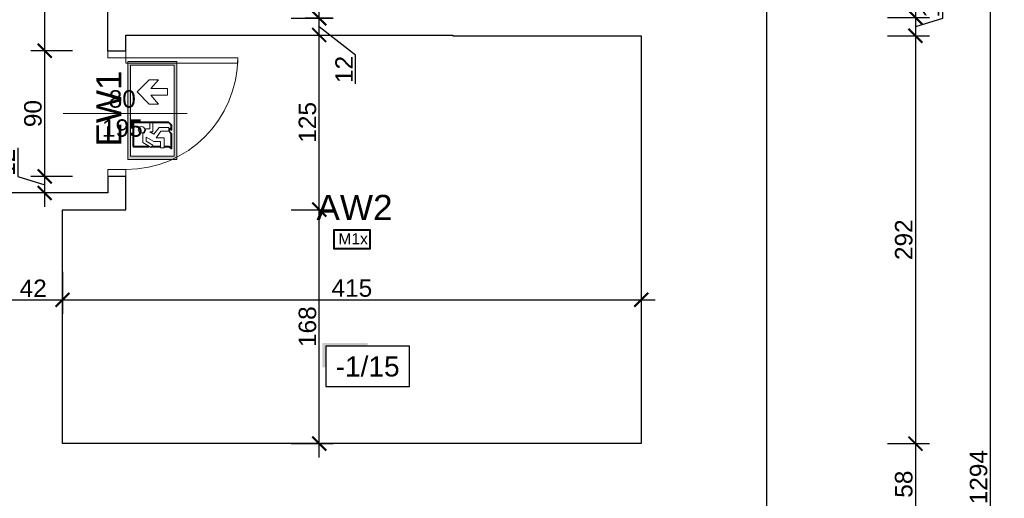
# Model space of a CAD drawing. Header units: millimetres. Extents: x 2709036 to 2756280, y 168165 to 192362.
# Tile 40 of 192: x 2711418 to 2712123, y 191333 to 191676. Entities that reach past the tile are written whole.
import ezdxf
from ezdxf.enums import TextEntityAlignment as Align

# ---------------------------------------------------------------- set-up
doc = ezdxf.new("R2010")
doc.units = ezdxf.units.MM
doc.header["$MEASUREMENT"] = 0
doc.layers.add('6 - OPISY', color=7, linetype='Continuous')
doc.layers.add('Oświetlenie awaryjne', color=1, linetype='Continuous')
for name, color, linetype, lineweight in [('__MAZ_OPIS_STOLARKA', 7, 'Continuous', 0), ('__MAZ_STOLARKA DRZWIOWA ISTN', 7, 'Continuous', 9), ('__MAZ_WYMIARY', 7, 'Continuous', 9), ('__MAZ_ŚCIANY ISTNIEJĄCE', 7, 'Continuous', 30), ('Oświetlenie ewakuacyjne', 3, 'Continuous', 20)]:
    doc.layers.add(name, color=color, linetype=linetype, lineweight=lineweight)
doc.styles.add('Arial', font='arial.ttf')
doc.styles.add('Dimensions', font='arial.ttf')
doc.styles.add('Malanow_1_100', font='isocpeur.ttf')
doc.styles.get("Standard").update_dxf_attribs({"font": 'arial.ttf'})
doc.styles.add('styl1', font='arial.ttf')
doc.dimstyles.new('100', dxfattribs={"dimtxt": 10, "dimasz": 10, "dimexe": 18, "dimexo": 15, "dimgap": 9, "dimtad": 1, "dimdec": 1, "dimrnd": 0.5, "dimdsep": 46, "dimtxsty": 'Dimensions', "dimblk": 'ARCHTICK', "dimcen": 9, "dimdle": 10, "dimadec": 1, "dimazin": 2, "dimtfac": 1, "dimtdec": 4, "dimtofl": 0, "dimtmove": 2, "dimatfit": 3, "dimfxl": 1, "dimtolj": 1, "dimtzin": 0, "dimarcsym": 0})

# ---------------------------------------------------------------- blocks, each defined once
blk = doc.blocks.new('*U9')
at = {"ltscale": 10}
blk.add_hatch(color=256, dxfattribs=at).paths.add_polyline_path([(0, 26), (-25, 26), (-27, 26), (-27, 11.46), (-25, 11.46), (-25, 24), (0, 24)])
blk.add_lwpolyline([(-25, 0), (25, 0), (25, 24), (-25, 24)], close=True, dxfattribs=at)
at = {"layer": '6 - OPISY'}
for tag, p in [('NRPOM', (0, 6)), ('WYSPOM', (3.39, -15.66))]:
    blk.add_attdef(tag, text='', height=12, dxfattribs=at).set_placement(p, align=Align.CENTER)
blk = doc.blocks.new('_ArchTick')
at = {"color": 0, "linetype": 'ByBlock', "const_width": 0.15}
blk.add_lwpolyline([(-0.5, -0.5), (0.5, 0.5)], dxfattribs=at)
blk = doc.blocks.new('*D811')
at = {"layer": '__MAZ_WYMIARY', "color": 0, "lineweight": -2}
for p, q in [((2712059.4, 191915.08), (2712059.4, 191667.08)), ((2712039.4, 191905.08), (2712069.4, 191905.08)), ((2712039.4, 191677.08), (2712069.4, 191677.08))]:
    blk.add_line(p, q, dxfattribs=at)
at = {"layer": 'Defpoints', "color": 0, "lineweight": 30}
for p in [(2711863, 191905.08), (2711863, 191677.08), (2712059.4, 191677.08)]:
    blk.add_point(p, dxfattribs=at)
at = {"layer": '__MAZ_WYMIARY', "color": 0, "lineweight": -2, "xscale": 10, "yscale": 10, "zscale": 10}
for p, rotation in [((2712059.4, 191905.08), 90), ((2712059.4, 191677.08), 270)]:
    blk.add_blockref('_ArchTick', p, dxfattribs=dict(at, rotation=rotation))
at = {"layer": '__MAZ_WYMIARY', "color": 0, "lineweight": 5, "insert": (2712051.02, 191791.08), "char_height": 12.5, "attachment_point": 5, "rotation": 90, "style": 'Arial'}
blk.add_mtext('\\A1;228', dxfattribs=at)
blk = doc.blocks.new('*D812')
at = {"layer": '__MAZ_WYMIARY', "color": 0, "lineweight": -2}
for p, q in [((2712078.79, 191697.12), (2712078.79, 191676.39)), ((2712059.4, 191687.08), (2712059.4, 191654.08)), ((2712039.4, 191677.08), (2712069.4, 191677.08)), ((2712078.79, 191676.39), (2712059.4, 191670.58)), ((2712039.4, 191664.08), (2712069.4, 191664.08))]:
    blk.add_line(p, q, dxfattribs=at)
at = {"layer": 'Defpoints', "color": 0, "lineweight": 30}
for p in [(2711863, 191677.08), (2711863, 191664.08), (2712059.4, 191664.08)]:
    blk.add_point(p, dxfattribs=at)
at = {"layer": '__MAZ_WYMIARY', "color": 0, "lineweight": -2, "xscale": 10, "yscale": 10, "zscale": 10}
for p, rotation in [((2712059.4, 191677.08), 90), ((2712059.4, 191664.08), 270)]:
    blk.add_blockref('_ArchTick', p, dxfattribs=dict(at, rotation=rotation))
at = {"layer": '__MAZ_WYMIARY', "color": 0, "lineweight": 5, "insert": (2712070.4, 191686.76), "char_height": 12.5, "attachment_point": 5, "rotation": 90, "style": 'Arial'}
blk.add_mtext('\\A1;13', dxfattribs=at)
blk = doc.blocks.new('*D813')
at = {"layer": '__MAZ_WYMIARY', "color": 0, "lineweight": -2}
for p, q in [((2712059.4, 191674.08), (2712059.4, 191362.08)), ((2712039.4, 191664.08), (2712069.4, 191664.08)), ((2712039.4, 191372.08), (2712069.4, 191372.08))]:
    blk.add_line(p, q, dxfattribs=at)
at = {"layer": 'Defpoints', "color": 0, "lineweight": 30}
for p in [(2711863, 191664.08), (2711863, 191372.08), (2712059.4, 191372.08)]:
    blk.add_point(p, dxfattribs=at)
at = {"layer": '__MAZ_WYMIARY', "color": 0, "lineweight": -2, "xscale": 10, "yscale": 10, "zscale": 10}
for p, rotation in [((2712059.4, 191664.08), 90), ((2712059.4, 191372.08), 270)]:
    blk.add_blockref('_ArchTick', p, dxfattribs=dict(at, rotation=rotation))
at = {"layer": '__MAZ_WYMIARY', "color": 0, "lineweight": 5, "insert": (2712051.02, 191518.08), "char_height": 12.5, "attachment_point": 5, "rotation": 90, "style": 'Arial'}
blk.add_mtext('\\A1;292', dxfattribs=at)
blk = doc.blocks.new('*D814')
at = {"layer": '__MAZ_WYMIARY', "color": 0, "lineweight": -2}
for p, q in [((2712059.4, 191382.08), (2712059.4, 191304.08)), ((2712039.4, 191372.08), (2712069.4, 191372.08)), ((2712039.4, 191314.08), (2712069.4, 191314.08))]:
    blk.add_line(p, q, dxfattribs=at)
at = {"layer": 'Defpoints', "color": 0, "lineweight": 30}
for p in [(2711863, 191372.08), (2711889, 191314.08), (2712059.4, 191314.08)]:
    blk.add_point(p, dxfattribs=at)
at = {"layer": '__MAZ_WYMIARY', "color": 0, "lineweight": -2, "xscale": 10, "yscale": 10, "zscale": 10}
for p, rotation in [((2712059.4, 191372.08), 90), ((2712059.4, 191314.08), 270)]:
    blk.add_blockref('_ArchTick', p, dxfattribs=dict(at, rotation=rotation))
at = {"layer": '__MAZ_WYMIARY', "color": 0, "lineweight": 5, "insert": (2712051.02, 191343.08), "char_height": 12.5, "attachment_point": 5, "rotation": 90, "style": 'Arial'}
blk.add_mtext('\\A1;58', dxfattribs=at)
blk = doc.blocks.new('*D828')
at = {"layer": '__MAZ_WYMIARY', "color": 0, "lineweight": -2}
for p, q in [((2712112.99, 190691.08), (2712112.99, 192005.08)), ((2712092.99, 191995.08), (2712122.99, 191995.08)), ((2712092.99, 190701.08), (2712122.99, 190701.08))]:
    blk.add_line(p, q, dxfattribs=at)
at = {"layer": 'Defpoints', "color": 0, "lineweight": 30}
for p in [(2711953, 191995.08), (2712112.99, 191995.08), (2711953, 190701.08)]:
    blk.add_point(p, dxfattribs=at)
at = {"layer": '__MAZ_WYMIARY', "color": 0, "lineweight": -2, "xscale": 10, "yscale": 10, "zscale": 10}
for p, rotation in [((2712112.99, 191995.08), 90), ((2712112.99, 190701.08), 270)]:
    blk.add_blockref('_ArchTick', p, dxfattribs=dict(at, rotation=rotation))
at = {"layer": '__MAZ_WYMIARY', "color": 0, "lineweight": 5, "insert": (2712104.6, 191348.08), "char_height": 12.5, "attachment_point": 5, "rotation": 90, "style": 'Arial'}
blk.add_mtext('\\A1;1294', dxfattribs=at)
blk = doc.blocks.new('*D840')
at = {"layer": '__MAZ_WYMIARY', "color": 0, "lineweight": -2}
for p, q in [((2711632.39, 191362.08), (2711632.39, 191549.58)), ((2711612.39, 191539.58), (2711642.39, 191539.58)), ((2711612.39, 191372.08), (2711642.39, 191372.08))]:
    blk.add_line(p, q, dxfattribs=at)
at = {"layer": 'Defpoints', "color": 0, "lineweight": 30}
for p in [(2711448.56, 191539.58), (2711632.39, 191539.58), (2711448.56, 191372.08)]:
    blk.add_point(p, dxfattribs=at)
at = {"layer": '__MAZ_WYMIARY', "color": 0, "lineweight": -2, "xscale": 10, "yscale": 10, "zscale": 10}
for p, rotation in [((2711632.39, 191539.58), 90), ((2711632.39, 191372.08), 270)]:
    blk.add_blockref('_ArchTick', p, dxfattribs=dict(at, rotation=rotation))
at = {"layer": '__MAZ_WYMIARY', "color": 0, "lineweight": 5, "insert": (2711624.01, 191455.83), "char_height": 12.5, "attachment_point": 5, "rotation": 90, "style": 'Arial'}
blk.add_mtext('\\A1;168', dxfattribs=at)
blk = doc.blocks.new('*D841')
at = {"layer": '__MAZ_WYMIARY', "color": 0, "lineweight": -2}
for p, q in [((2711632.39, 191529.58), (2711632.39, 191674.58)), ((2711612.39, 191664.58), (2711642.39, 191664.58)), ((2711612.39, 191539.58), (2711642.39, 191539.58))]:
    blk.add_line(p, q, dxfattribs=at)
at = {"layer": 'Defpoints', "color": 0, "lineweight": 30}
for p in [(2711494, 191664.58), (2711632.39, 191664.58), (2711494, 191539.58)]:
    blk.add_point(p, dxfattribs=at)
at = {"layer": '__MAZ_WYMIARY', "color": 0, "lineweight": -2, "xscale": 10, "yscale": 10, "zscale": 10}
for p, rotation in [((2711632.39, 191664.58), 90), ((2711632.39, 191539.58), 270)]:
    blk.add_blockref('_ArchTick', p, dxfattribs=dict(at, rotation=rotation))
at = {"layer": '__MAZ_WYMIARY', "color": 0, "lineweight": 5, "insert": (2711624.01, 191602.08), "char_height": 12.5, "attachment_point": 5, "rotation": 90, "style": 'Arial'}
blk.add_mtext('\\A1;125', dxfattribs=at)
blk = doc.blocks.new('*D842')
at = {"layer": '__MAZ_WYMIARY', "color": 0, "lineweight": -2}
for p, q in [((2711632.39, 191654.58), (2711632.39, 191686.58)), ((2711612.39, 191676.58), (2711642.39, 191676.58)), ((2711658.45, 191650.28), (2711632.39, 191670.58)), ((2711612.39, 191664.58), (2711642.39, 191664.58)), ((2711658.45, 191629.68), (2711658.45, 191650.28))]:
    blk.add_line(p, q, dxfattribs=at)
at = {"layer": 'Defpoints', "color": 0, "lineweight": 30}
for p in [(2711494.06, 191676.58), (2711632.39, 191676.58), (2711494.06, 191664.58)]:
    blk.add_point(p, dxfattribs=at)
at = {"layer": '__MAZ_WYMIARY', "color": 0, "lineweight": -2, "xscale": 10, "yscale": 10, "zscale": 10}
for p, rotation in [((2711632.39, 191676.58), 90), ((2711632.39, 191664.58), 270)]:
    blk.add_blockref('_ArchTick', p, dxfattribs=dict(at, rotation=rotation))
at = {"layer": '__MAZ_WYMIARY', "color": 0, "lineweight": 5, "insert": (2711650.18, 191639.98), "char_height": 12.5, "attachment_point": 5, "rotation": 90, "style": 'Arial'}
blk.add_mtext('\\A1;12', dxfattribs=at)
blk = doc.blocks.new('*D843')
at = {"layer": '__MAZ_WYMIARY', "color": 0, "lineweight": -2}
for p, q in [((2711632.39, 191666.58), (2711632.39, 191713.25)), ((2711641.8, 191703.25), (2711622.39, 191703.25)), ((2711641.8, 191676.58), (2711622.39, 191676.58))]:
    blk.add_line(p, q, dxfattribs=at)
at = {"layer": 'Defpoints', "color": 0, "lineweight": 30}
for p in [(2711632.39, 191703.25), (2711656.8, 191703.25), (2711656.8, 191676.58)]:
    blk.add_point(p, dxfattribs=at)
at = {"layer": '__MAZ_WYMIARY', "color": 0, "lineweight": -2, "xscale": 10, "yscale": 10, "zscale": 10}
for p, rotation in [((2711632.39, 191703.25), 90), ((2711632.39, 191676.58), 270)]:
    blk.add_blockref('_ArchTick', p, dxfattribs=dict(at, rotation=rotation))
at = {"layer": '__MAZ_WYMIARY', "color": 0, "lineweight": 5, "insert": (2711624.12, 191689.91), "char_height": 12.5, "attachment_point": 5, "rotation": 90, "style": 'Arial'}
blk.add_mtext('\\A1;27', dxfattribs=at)
blk = doc.blocks.new('*D846')
at = {"layer": '__MAZ_WYMIARY', "color": 0, "lineweight": -2}
for p, q in [((2711406.56, 191494.52), (2711406.56, 191465.04)), ((2711448.56, 191494.52), (2711448.56, 191465.04)), ((2711396.56, 191475.04), (2711458.56, 191475.04))]:
    blk.add_line(p, q, dxfattribs=at)
at = {"layer": 'Defpoints', "color": 0, "lineweight": 30}
for p in [(2711406.56, 191509.52), (2711448.56, 191509.52), (2711448.56, 191475.04)]:
    blk.add_point(p, dxfattribs=at)
at = {"layer": '__MAZ_WYMIARY', "color": 0, "lineweight": -2, "xscale": 10, "yscale": 10, "zscale": 10, "rotation": 180}
blk.add_blockref('_ArchTick', (2711406.56, 191475.04), dxfattribs=at)
at = {"layer": '__MAZ_WYMIARY', "color": 0, "lineweight": -2, "xscale": 10, "yscale": 10, "zscale": 10}
blk.add_blockref('_ArchTick', (2711448.56, 191475.04), dxfattribs=at)
at = {"layer": '__MAZ_WYMIARY', "color": 0, "lineweight": 5, "insert": (2711427.56, 191483.32), "char_height": 12.5, "attachment_point": 5, "style": 'Arial'}
blk.add_mtext('\\A1;42', dxfattribs=at)
blk = doc.blocks.new('*D847')
at = {"layer": '__MAZ_WYMIARY', "color": 0, "lineweight": -2}
for p, q in [((2711448.56, 191495.04), (2711448.56, 191465.04)), ((2711863, 191495.04), (2711863, 191465.04)), ((2711438.56, 191475.04), (2711873, 191475.04))]:
    blk.add_line(p, q, dxfattribs=at)
at = {"layer": 'Defpoints', "color": 0, "lineweight": 30}
for p in [(2711448.56, 191539.58), (2711863, 191539.58), (2711863, 191475.04)]:
    blk.add_point(p, dxfattribs=at)
at = {"layer": '__MAZ_WYMIARY', "color": 0, "lineweight": -2, "xscale": 10, "yscale": 10, "zscale": 10, "rotation": 180}
blk.add_blockref('_ArchTick', (2711448.56, 191475.04), dxfattribs=at)
at = {"layer": '__MAZ_WYMIARY', "color": 0, "lineweight": -2, "xscale": 10, "yscale": 10, "zscale": 10}
blk.add_blockref('_ArchTick', (2711863, 191475.04), dxfattribs=at)
at = {"layer": '__MAZ_WYMIARY', "color": 0, "lineweight": 5, "insert": (2711655.78, 191483.42), "char_height": 12.5, "attachment_point": 5, "style": 'Arial'}
blk.add_mtext('\\A1;415', dxfattribs=at)
blk = doc.blocks.new('*D850')
at = {"layer": '__MAZ_WYMIARY', "color": 0, "lineweight": -2}
for p, q in [((2711389.82, 191541.58), (2711389.82, 191915.08)), ((2711409.82, 191905.08), (2711379.82, 191905.08)), ((2711409.82, 191551.58), (2711379.82, 191551.58))]:
    blk.add_line(p, q, dxfattribs=at)
at = {"layer": 'Defpoints', "color": 0, "lineweight": 30}
for p in [(2711389.82, 191905.08), (2711481, 191905.08), (2711481, 191551.58)]:
    blk.add_point(p, dxfattribs=at)
at = {"layer": '__MAZ_WYMIARY', "color": 0, "lineweight": -2, "xscale": 10, "yscale": 10, "zscale": 10}
for p, rotation in [((2711389.82, 191905.08), 90), ((2711389.82, 191551.58), 270)]:
    blk.add_blockref('_ArchTick', p, dxfattribs=dict(at, rotation=rotation))
at = {"layer": '__MAZ_WYMIARY', "color": 0, "lineweight": 5, "insert": (2711381.43, 191728.33), "char_height": 12.5, "attachment_point": 5, "rotation": 90, "style": 'Arial'}
blk.add_mtext('\\A1;354', dxfattribs=at)
blk = doc.blocks.new('*D851')
at = {"layer": '__MAZ_WYMIARY', "color": 0, "lineweight": -2}
for p, q in [((2711416.54, 191583.85), (2711416.54, 191563.25)), ((2711435.82, 191541.58), (2711435.82, 191573.36)), ((2711416.54, 191563.25), (2711435.82, 191557.47)), ((2711455.82, 191563.36), (2711425.82, 191563.36)), ((2711455.82, 191551.58), (2711425.82, 191551.58))]:
    blk.add_line(p, q, dxfattribs=at)
at = {"layer": 'Defpoints', "color": 0, "lineweight": 30}
for p in [(2711435.82, 191563.36), (2711481, 191563.36), (2711481, 191551.58)]:
    blk.add_point(p, dxfattribs=at)
at = {"layer": '__MAZ_WYMIARY', "color": 0, "lineweight": -2, "xscale": 10, "yscale": 10, "zscale": 10}
for p, rotation in [((2711435.82, 191563.36), 90), ((2711435.82, 191551.58), 270)]:
    blk.add_blockref('_ArchTick', p, dxfattribs=dict(at, rotation=rotation))
at = {"layer": '__MAZ_WYMIARY', "color": 0, "lineweight": 5, "insert": (2711408.26, 191573.55), "char_height": 12.5, "attachment_point": 5, "rotation": 90, "style": 'Arial'}
blk.add_mtext('\\A1;12', dxfattribs=at)
blk = doc.blocks.new('*D852')
at = {"layer": '__MAZ_WYMIARY', "color": 0, "lineweight": -2}
for p, q in [((2711435.82, 191553.36), (2711435.82, 191663.36)), ((2711455.82, 191653.36), (2711425.82, 191653.36)), ((2711455.82, 191563.36), (2711425.82, 191563.36))]:
    blk.add_line(p, q, dxfattribs=at)
at = {"layer": 'Defpoints', "color": 0, "lineweight": 30}
for p in [(2711435.82, 191653.36), (2711481, 191653.36), (2711481, 191563.36)]:
    blk.add_point(p, dxfattribs=at)
at = {"layer": '__MAZ_WYMIARY', "color": 0, "lineweight": -2, "xscale": 10, "yscale": 10, "zscale": 10}
for p, rotation in [((2711435.82, 191653.36), 90), ((2711435.82, 191563.36), 270)]:
    blk.add_blockref('_ArchTick', p, dxfattribs=dict(at, rotation=rotation))
at = {"layer": '__MAZ_WYMIARY', "color": 0, "lineweight": 5, "insert": (2711427.43, 191608.36), "char_height": 12.5, "attachment_point": 5, "rotation": 90, "style": 'Arial'}
blk.add_mtext('\\A1;90', dxfattribs=at)
blk = doc.blocks.new('*D853')
at = {"layer": '__MAZ_WYMIARY', "color": 0, "lineweight": -2}
for p, q in [((2711435.82, 191643.36), (2711435.82, 191846.84)), ((2711455.82, 191836.84), (2711425.82, 191836.84)), ((2711455.82, 191653.36), (2711425.82, 191653.36))]:
    blk.add_line(p, q, dxfattribs=at)
at = {"layer": 'Defpoints', "color": 0, "lineweight": 30}
for p in [(2711435.82, 191836.84), (2711480.94, 191836.84), (2711480.94, 191653.36)]:
    blk.add_point(p, dxfattribs=at)
at = {"layer": '__MAZ_WYMIARY', "color": 0, "lineweight": -2, "xscale": 10, "yscale": 10, "zscale": 10}
for p, rotation in [((2711435.82, 191836.84), 90), ((2711435.82, 191653.36), 270)]:
    blk.add_blockref('_ArchTick', p, dxfattribs=dict(at, rotation=rotation))
at = {"layer": '__MAZ_WYMIARY', "color": 0, "lineweight": 5, "insert": (2711427.43, 191745.1), "char_height": 12.5, "attachment_point": 5, "rotation": 90, "style": 'Arial'}
blk.add_mtext('\\A1;184', dxfattribs=at)
blk = doc.blocks.new('*U720')
at = {"layer": 'Oświetlenie awaryjne'}
h = blk.add_hatch(color=256, dxfattribs=at)
h.paths.add_polyline_path([(-13, 7), (13, 7), (13, -7), (-13, -7)])
h.paths.add_polyline_path([(-12.5, 6.5), (12.5, 6.5), (12.5, -6.5), (-12.5, -6.5)], flags=16)
at = {"layer": 'Oświetlenie awaryjne', "linetype": 'ByBlock'}
for p, q in [((-12.5, 6.5), (12.5, 6.5)), ((-12.5, -6.5), (-12.5, 6.5)), ((12.5, 6.5), (12.5, -6.5)), ((12.5, -6.5), (-12.5, -6.5))]:
    blk.add_line(p, q, dxfattribs=at)
blk.add_lwpolyline([(-13, 7), (13, 7), (13, -7), (-13, -7)], close=True, dxfattribs=at)
at = {"layer": 'Oświetlenie awaryjne', "attachment_point": 1, "style": 'Malanow_1_100'}
for s, insert, char_height in [('{\\fArial|b0|i0|c238|p34;AW2}', (-25.34, 31.85), 18), ('{\\fArial|b0|i0|c238|p34;M1x}', (-9.68, 4.41), 8)]:
    blk.add_mtext_dynamic_manual_height_columns(s, width=42.9792, gutter_width=669.53, heights=[0], dxfattribs=dict(at, insert=insert, char_height=char_height))
blk = doc.blocks.new('DG')
at = {"layer": 'Oświetlenie ewakuacyjne', "linetype": 'ByBlock'}
h = blk.add_hatch(color=256, dxfattribs=at)
h.paths.add_polyline_path([(-0.92, 34.23), (69.08, 34.23), (69.08, -0.77), (-0.92, -0.77)])
h.paths.add_polyline_path([(1.54, 32.26), (66.63, 32.26), (66.63, 1.21), (1.54, 1.21)], flags=16)
at = {"layer": 'Oświetlenie ewakuacyjne', "lineweight": 40}
for p, q in [((42.7, 30.38), (59.77, 30.38)), ((42.7, 4.82), (42.7, 30.38)), ((59.77, 30.38), (59.77, 18.95)), ((59.77, 17.11), (59.77, 10.93)), ((59.77, 8.22), (59.77, 4.82)), ((42.7, 4.82), (44.51, 3.02)), ((48.13, 3.02), (44.51, 3.02)), ((46.75, 4.39), (48.13, 3.02)), ((49.31, 4.39), (50.69, 3.02)), ((61.58, 3.02), (50.69, 3.02)), ((59.77, 4.82), (61.58, 3.02))]:
    blk.add_line(p, q, dxfattribs=at)
at = {"layer": 'Oświetlenie ewakuacyjne'}
for p, q in [((12.09, 19.05), (20.78, 27.53)), ((20.78, 27.53), (29.47, 19.05)), ((47.27, 21.68), (47.27, 18.64)), ((57, 23.48), (50.5, 23.49)), ((60.56, 17.65), (57, 23.48)), ((12.09, 12.28), (12.09, 19.05)), ((18.37, 17.8), (12.09, 12.28)), ((18.37, 5.81), (18.37, 17.8)), ((29.47, 12.28), (23.19, 17.8)), ((23.19, 17.8), (23.19, 5.81)), ((29.47, 19.05), (29.47, 12.28)), ((47.27, 18.64), (42.7, 18.64)), ((42.7, 18.64), (42.7, 16.29)), ((42.7, 16.29), (49.38, 16.28)), ((50.94, 15.55), (46.32, 11.89)), ((49.38, 16.28), (49.38, 18.44)), ((49.38, 18.44), (50.94, 15.55)), ((56.23, 15.6), (53.21, 21.11)), ((53.21, 21.11), (55.91, 21.11)), ((55.91, 21.11), (58.82, 16.48)), ((56.23, 10.93), (56.23, 15.6)), ((58.82, 16.48), (60.56, 17.65)), ((46.32, 11.89), (46.32, 4.82)), ((48.88, 10.54), (53.52, 13.99)), ((48.88, 4.82), (48.88, 10.54)), ((53.52, 13.99), (53.51, 8.22)), ((53.51, 8.22), (60.78, 8.22)), ((60.79, 10.93), (56.23, 10.93)), ((60.78, 8.22), (60.79, 10.93)), ((23.19, 5.81), (18.37, 5.81)), ((46.32, 4.82), (48.88, 4.82)), ((46.75, 4.39), (49.31, 4.39))]:
    blk.add_line(p, q, dxfattribs=at)
for points in [[(-0.92, 34.23), (69.08, 34.23), (69.08, -0.77), (-0.92, -0.77)], [(1.54, 32.26), (66.63, 32.26), (66.63, 1.21), (1.54, 1.21)]]:
    blk.add_lwpolyline(points, close=True, dxfattribs=at)
blk.add_circle((47.8, 24.52), 2.34, dxfattribs=at)
blk.add_arc((47.8, 24.52), 2.88, 259.40031, 339.13959, dxfattribs=at)
blk = doc.blocks.new('*U714')
at = {"layer": 'Oświetlenie ewakuacyjne', "color": 1, "linetype": 'ByBlock', "xscale": -1, "rotation": 359.9999999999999}
blk.add_blockref('DG', (69.08, 0.76), dxfattribs=at)
at = {"layer": 'Oświetlenie ewakuacyjne', "insert": (9.21, 57.69), "char_height": 18, "attachment_point": 1, "style": 'Malanow_1_100'}
blk.add_mtext_dynamic_manual_height_columns('{\\fArial|b0|i0|c238|p34;EW1}', width=42.9792, gutter_width=669.53, heights=[0], dxfattribs=at)

msp = doc.modelspace()

# ---------------------------------------------------------------- linework, layer by layer
at = {"layer": '__MAZ_OPIS_STOLARKA', "color": 252}
msp.add_lwpolyline([(2711449.05, 191608.36), (2711537.77, 191608.36)], dxfattribs=at)
at = {"layer": '__MAZ_STOLARKA DRZWIOWA ISTN', "color": 252, "linetype": 'Continuous'}
for points in [[(2711481, 191648.36), (2711481, 191653.36), (2711494, 191653.36), (2711494, 191648.36)], [(2711494, 191648.36), (2711494, 191644.36), (2711574, 191644.36), (2711574, 191648.36)], [(2711481, 191568.36), (2711481, 191563.36), (2711494, 191563.36), (2711494, 191568.36)]]:
    msp.add_lwpolyline(points, close=True, dxfattribs=at)
msp.add_arc((2711494, 191648.36), 80, 270, 0, dxfattribs=at)
at = {"layer": '__MAZ_ŚCIANY ISTNIEJĄCE', "color": 252, "ltscale": 15}
for p, q in [((2711953, 190701.08), (2711953, 191995.08)), ((2711481, 191653.36), (2711481, 191836.84)), ((2711494, 191653.36), (2711494, 191664.58)), ((2711494, 191664.58), (2711728, 191664.58)), ((2711728, 191664.58), (2711728, 191664.08)), ((2711728, 191664.08), (2711863, 191664.08)), ((2711863, 191664.08), (2711863, 191372.08)), ((2711481, 191653.36), (2711494, 191653.36)), ((2711494, 191563.36), (2711481, 191563.36)), ((2711481, 191563.36), (2711481, 191551.58)), ((2711494, 191539.58), (2711494, 191563.36)), ((2711481, 191551.58), (2711363.96, 191551.58)), ((2711448.56, 191539.58), (2711494, 191539.58)), ((2711448.56, 191372.08), (2711448.56, 191539.58)), ((2711863, 191372.08), (2711448.56, 191372.08))]:
    msp.add_line(p, q, dxfattribs=at)

# ---------------------------------------------------------------- block references
at = {"layer": '6 - OPISY', "color": 252, "xscale": 1.2, "yscale": 1.2, "zscale": 1.2}
msp.add_blockref('*U9', (2711667.06, 191412.96), dxfattribs=at).add_auto_attribs({'NRPOM': '-1/15'})
at = {"layer": 'Oświetlenie awaryjne', "linetype": 'ByBlock'}
msp.add_blockref('*U720', (2711655.78, 191518.33, 0), dxfattribs=at)
at = {"layer": 'Oświetlenie ewakuacyjne', "linetype": 'ByBlock', "rotation": 89.99999999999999}
msp.add_blockref('*U714', (2711530.38, 191575.55), dxfattribs=at)

# ---------------------------------------------------------------- texts
at = {"layer": '__MAZ_OPIS_STOLARKA', "color": 252, "insert": (2711491.35, 191608.36), "char_height": 12.5, "width": 38.3096, "attachment_point": 5, "style": 'styl1'}
msp.add_mtext('\\pxqc;80\\P195', dxfattribs=at)

# ---------------------------------------------------------------- dimensions: what is measured, and where the dimension line sits
at = {"layer": '__MAZ_WYMIARY', "color": 252, "lineweight": 5}
for base, p1, p2, picture, middle in [((2712112.99, 191995.08), (2711953, 190701.08), (2711953, 191995.08), '*D828', (2712104.6, 191348.08)), ((2711389.81945537, 191905.0778375), (2711480.99768303, 191551.5778375), (2711480.99768303, 191905.0778375), '*D850', (2711381.43302973, 191728.3278375)), ((2712059.4, 191677.08), (2711863, 191905.08), (2711863, 191677.08), '*D811', (2712051.02, 191791.08)), ((2711435.82, 191836.84), (2711480.94, 191653.36), (2711480.94, 191836.84), '*D853', (2711427.43, 191745.1)), ((2711632.39, 191703.25), (2711656.8, 191676.58), (2711656.8, 191703.25), '*D843', (2711624.12, 191689.91)), ((2712059.4, 191664.08), (2711863, 191677.08), (2711863, 191664.08), '*D812', (2712070.4, 191678.39)), ((2711632.39, 191664.58), (2711494, 191539.58), (2711494, 191664.58), '*D841', (2711624.01, 191602.08)), ((2712059.4, 191372.08), (2711863, 191664.08), (2711863, 191372.08), '*D813', (2712051.02, 191518.08)), ((2711435.82, 191653.36), (2711481, 191563.36), (2711481, 191653.36), '*D852', (2711427.43, 191608.36)), ((2711435.82, 191563.36), (2711481, 191551.58), (2711481, 191563.36), '*D851', (2711408.26, 191565.25)), ((2711632.39181056, 191539.5778375), (2711448.56340312, 191372.0778375), (2711448.56340312, 191539.5778375), '*D840', (2711624.00964821, 191455.8278375)), ((2712059.4, 191314.08), (2711863, 191372.08), (2711889, 191314.08), '*D814', (2712051.02, 191343.08))]:
    dim = msp.add_linear_dim(base=base, p1=p1, p2=p2, angle=90, dimstyle='100', override={"dimtxt": 12.5, "dimexe": 10, "dimgap": 2, "dimdec": 0, "dimtxsty": 'Arial', "dimtmove": 1, "dimfxl": 20, "dimfxlon": 1}, dxfattribs=at)
    dim.commit()
    dim.dimension.update_dxf_attribs({"geometry": picture, "text_midpoint": middle})
dim = msp.add_linear_dim(base=(2711632.39, 191676.58), p1=(2711494.06, 191664.58), p2=(2711494.06, 191676.58), angle=90, dimstyle='100', override={"dimtxt": 12.5, "dimexe": 10, "dimgap": 2, "dimdec": 0, "dimtxsty": 'Arial', "dimtmove": 1, "dimfxl": 20, "dimfxlon": 1}, dxfattribs=at)
dim.commit()
dim.dimension.update_dxf_attribs({"geometry": '*D842', "text_midpoint": (2711658.45, 191648.28), "dimtype": 160})
for base, p1, p2, picture, middle in [((2711863, 191475.04), (2711448.56, 191539.58), (2711863, 191539.58), '*D847', (2711655.78, 191483.42)), ((2711448.56, 191475.04), (2711406.56, 191509.52), (2711448.56, 191509.52), '*D846', (2711427.56, 191483.32))]:
    dim = msp.add_linear_dim(base=base, p1=p1, p2=p2, dimstyle='100', override={"dimtxt": 12.5, "dimexe": 10, "dimgap": 2, "dimdec": 0, "dimtxsty": 'Arial', "dimtmove": 1, "dimfxl": 20, "dimfxlon": 1}, dxfattribs=at)
    dim.commit()
    dim.dimension.update_dxf_attribs({"geometry": picture, "text_midpoint": middle})

doc.saveas('drawing.dxf')
